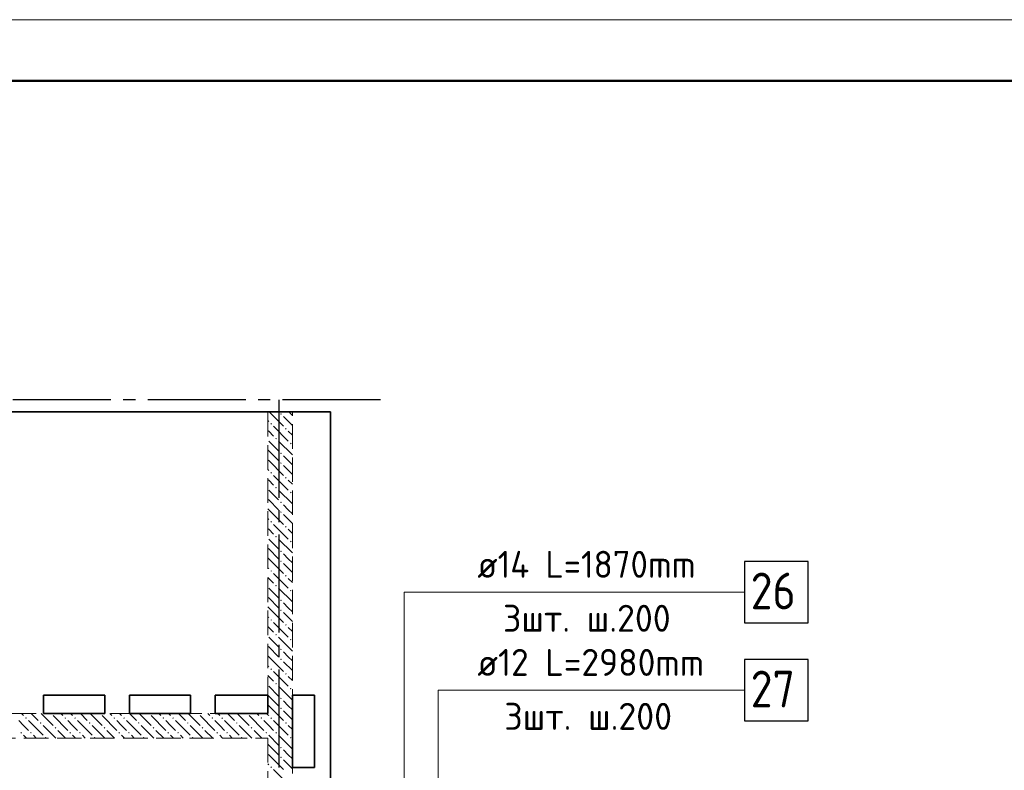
# Model space of a CAD drawing. Header units: millimetres. Extents: x 0 to 64958, y 0 to 42000.
# Tile 30 of 31: x 40565 to 48599, y 35877 to 42000. Entities that reach past the tile are written whole.
import ezdxf

# ---------------------------------------------------------------- set-up
doc = ezdxf.new("R2010")
doc.units = ezdxf.units.MM
doc.linetypes.add('______2', pattern=[270, 200, -70])
doc.linetypes.add('______5', pattern=[1100, 800, -100, 100, -100])
for name, color, linetype, lineweight in [('Standard', 7, 'Continuous', 25), ('ДОП Верх по У', 7, 'Continuous', 25), ('Оси', 40, '______5', 18), ('Позиционная метка номер позиции', 7, 'Continuous', 13)]:
    doc.layers.add(name, color=color, linetype=linetype, lineweight=lineweight)
doc.layers.add('ЖБ Перекрытие верхний уровень', color=7, linetype='Continuous', lineweight=25, true_color=0xe0e0ff)
doc.layers.add('ЖБ Стена верхний уровень', color=7, linetype='Continuous', lineweight=25, true_color=0x006e00)
doc.styles.add('ISOCPEUR', font='txt')

msp = doc.modelspace()

# ---------------------------------------------------------------- hatches: boundary and pattern name
at = {"layer": 'ЖБ Стена верхний уровень', "linetype": 'Continuous', "lineweight": 18, "transparency": 33554687}
for points in [[(42690.5, 38783.1), (42696.9, 38789.6), (42703.4, 38783.1), (42696.9, 38776.6)], [(42610.4, 38703.1), (42616.9, 38709.6), (42623.4, 38703.1), (42616.9, 38696.6)], [(42730.5, 38663.1), (42737, 38669.6), (42743.5, 38663.1), (42737, 38656.6)], [(42650.5, 38583.1), (42657, 38589.6), (42663.5, 38583.1), (42657, 38576.6)], [(42770.5, 38543.1), (42777, 38549.6), (42783.4, 38543.1), (42777, 38536.6)], [(42690.5, 38463.1), (42696.9, 38469.6), (42703.4, 38463.1), (42696.9, 38456.6)], [(42690.5, 38383.1), (42696.9, 38389.6), (42703.4, 38383.1), (42696.9, 38376.6)], [(42610.4, 38303.1), (42616.9, 38309.6), (42623.4, 38303.1), (42616.9, 38296.6)], [(42730.5, 38263.1), (42737, 38269.6), (42743.5, 38263.1), (42737, 38256.6)], [(42650.5, 38183.1), (42657, 38189.6), (42663.5, 38183.1), (42657, 38176.6)], [(42770.5, 38143.1), (42777, 38149.6), (42783.4, 38143.1), (42777, 38136.6)], [(42690.5, 38063.1), (42696.9, 38069.6), (42703.4, 38063.1), (42696.9, 38056.6)], [(42690.5, 37983.1), (42696.9, 37989.6), (42703.4, 37983.1), (42696.9, 37976.6)], [(42610.4, 37903.1), (42616.9, 37909.6), (42623.4, 37903.1), (42616.9, 37896.6)], [(42730.5, 37863.1), (42737, 37869.6), (42743.5, 37863.1), (42737, 37856.6)], [(42650.5, 37783.1), (42657, 37789.6), (42663.5, 37783.1), (42657, 37776.6)], [(42770.5, 37743.1), (42777, 37749.6), (42783.4, 37743.1), (42777, 37736.6)], [(42690.5, 37663.1), (42696.9, 37669.6), (42703.4, 37663.1), (42696.9, 37656.6)], [(42690.5, 37583.1), (42696.9, 37589.6), (42703.4, 37583.1), (42696.9, 37576.6)], [(42610.4, 37503.1), (42616.9, 37509.6), (42623.4, 37503.1), (42616.9, 37496.6)], [(42730.5, 37463.1), (42737, 37469.6), (42743.5, 37463.1), (42737, 37456.6)], [(42650.5, 37383.1), (42657, 37389.6), (42663.5, 37383.1), (42657, 37376.6)], [(42770.5, 37343.1), (42777, 37349.6), (42783.4, 37343.1), (42777, 37336.6)], [(42690.5, 37263.1), (42696.9, 37269.6), (42703.4, 37263.1), (42696.9, 37256.6)], [(42690.5, 37183.1), (42696.9, 37189.6), (42703.4, 37183.1), (42696.9, 37176.6)], [(42610.4, 37103.1), (42616.9, 37109.6), (42623.4, 37103.1), (42616.9, 37096.6)], [(42730.5, 37063.1), (42737, 37069.6), (42743.5, 37063.1), (42737, 37056.6)], [(42650.5, 36983.1), (42657, 36989.6), (42663.5, 36983.1), (42657, 36976.6)], [(42770.5, 36943.1), (42777, 36949.6), (42783.4, 36943.1), (42777, 36936.6)], [(42690.5, 36863.1), (42696.9, 36869.6), (42703.4, 36863.1), (42696.9, 36856.6)], [(42690.5, 36783.1), (42696.9, 36789.6), (42703.4, 36783.1), (42696.9, 36776.6)], [(42610.4, 36703.1), (42616.9, 36709.6), (42623.4, 36703.1), (42616.9, 36696.6)], [(42730.5, 36663.1), (42737, 36669.6), (42743.5, 36663.1), (42737, 36656.6)], [(42650.5, 36583.1), (42657, 36589.6), (42663.5, 36583.1), (42657, 36576.6)], [(42770.5, 36543.1), (42777, 36549.6), (42783.4, 36543.1), (42777, 36536.6)], [(42690.5, 36463.1), (42696.9, 36469.6), (42703.4, 36463.1), (42696.9, 36456.6)], [(40820.3, 36340), (40816.9, 36336.6), (40813.6, 36340)], [(41220.3, 36340), (41216.9, 36336.6), (41213.6, 36340)], [(41620.3, 36340), (41616.9, 36336.6), (41613.6, 36340)], [(42020.3, 36340), (42016.9, 36336.6), (42013.6, 36340)], [(42420.3, 36340), (42416.9, 36336.6), (42413.6, 36340)], [(42690.5, 36383.1), (42696.9, 36389.6), (42703.4, 36383.1), (42696.9, 36376.6)], [(40610.4, 36303.1), (40616.9, 36309.6), (40623.4, 36303.1), (40616.9, 36296.6)], [(40730.5, 36263.1), (40737, 36269.6), (40743.5, 36263.1), (40737, 36256.6)], [(40930.5, 36303.1), (40937, 36309.6), (40943.5, 36303.1), (40937, 36296.6)], [(41010.4, 36303.1), (41016.9, 36309.6), (41023.4, 36303.1), (41016.9, 36296.6)], [(41130.5, 36263.1), (41137, 36269.6), (41143.5, 36263.1), (41137, 36256.6)], [(41330.5, 36303.1), (41337, 36309.6), (41343.5, 36303.1), (41337, 36296.6)], [(41410.4, 36303.1), (41416.9, 36309.6), (41423.4, 36303.1), (41416.9, 36296.6)], [(41530.5, 36263.1), (41537, 36269.6), (41543.5, 36263.1), (41537, 36256.6)], [(41730.5, 36303.1), (41737, 36309.6), (41743.5, 36303.1), (41737, 36296.6)], [(41810.4, 36303.1), (41816.9, 36309.6), (41823.4, 36303.1), (41816.9, 36296.6)], [(41930.5, 36263.1), (41937, 36269.6), (41943.5, 36263.1), (41937, 36256.6)], [(42130.5, 36303.1), (42137, 36309.6), (42143.5, 36303.1), (42137, 36296.6)], [(42210.4, 36303.1), (42216.9, 36309.6), (42223.4, 36303.1), (42216.9, 36296.6)], [(42330.5, 36263.1), (42337, 36269.6), (42343.5, 36263.1), (42337, 36256.6)], [(42530.5, 36303.1), (42537, 36309.6), (42543.5, 36303.1), (42537, 36296.6)], [(42610.4, 36303.1), (42616.9, 36309.6), (42623.4, 36303.1), (42616.9, 36296.6)], [(42730.5, 36263.1), (42737, 36269.6), (42743.5, 36263.1), (42737, 36256.6)], [(40570.5, 36183.1), (40577, 36189.6), (40583.4, 36183.1), (40577, 36176.6)], [(40650.5, 36183.1), (40657, 36189.6), (40663.5, 36183.1), (40657, 36176.6)], [(40850.5, 36223.1), (40857, 36229.6), (40863.5, 36223.1), (40857, 36216.6)], [(40970.5, 36183.1), (40977, 36189.6), (40983.4, 36183.1), (40977, 36176.6)], [(41050.5, 36183.1), (41057, 36189.6), (41063.5, 36183.1), (41057, 36176.6)], [(41250.5, 36223.1), (41257, 36229.6), (41263.5, 36223.1), (41257, 36216.6)], [(41370.5, 36183.1), (41377, 36189.6), (41383.4, 36183.1), (41377, 36176.6)], [(41450.5, 36183.1), (41457, 36189.6), (41463.5, 36183.1), (41457, 36176.6)], [(41650.5, 36223.1), (41657, 36229.6), (41663.5, 36223.1), (41657, 36216.6)], [(41770.5, 36183.1), (41777, 36189.6), (41783.4, 36183.1), (41777, 36176.6)], [(41850.5, 36183.1), (41857, 36189.6), (41863.5, 36183.1), (41857, 36176.6)], [(42050.5, 36223.1), (42057, 36229.6), (42063.5, 36223.1), (42057, 36216.6)], [(42170.5, 36183.1), (42177, 36189.6), (42183.4, 36183.1), (42177, 36176.6)], [(42250.5, 36183.1), (42257, 36189.6), (42263.5, 36183.1), (42257, 36176.6)], [(42450.5, 36223.1), (42457, 36229.6), (42463.5, 36223.1), (42457, 36216.6)], [(42570.5, 36183.1), (42577, 36189.6), (42583.4, 36183.1), (42577, 36176.6)], [(42650.5, 36183.1), (42657, 36189.6), (42663.5, 36183.1), (42657, 36176.6)], [(40770.5, 36143.1), (40777, 36149.6), (40783.4, 36143.1), (40780.3, 36140), (40773.6, 36140)], [(41170.5, 36143.1), (41177, 36149.6), (41183.4, 36143.1), (41180.3, 36140), (41173.6, 36140)], [(41570.5, 36143.1), (41577, 36149.6), (41583.4, 36143.1), (41580.3, 36140), (41573.6, 36140)], [(41970.5, 36143.1), (41977, 36149.6), (41983.4, 36143.1), (41980.3, 36140), (41973.6, 36140)], [(42370.5, 36143.1), (42377, 36149.6), (42383.4, 36143.1), (42380.3, 36140), (42373.6, 36140)], [(42690.5, 36063.1), (42696.9, 36069.6), (42703.4, 36063.1), (42696.9, 36056.6)], [(42770.5, 36143.1), (42777, 36149.6), (42783.4, 36143.1), (42777, 36136.6)], [(42690.5, 35983.1), (42696.9, 35989.6), (42703.4, 35983.1), (42696.9, 35976.6)], [(42610.4, 35903.1), (42616.9, 35909.6), (42623.4, 35903.1), (42616.9, 35896.6)]]:
    msp.add_hatch(color=7, dxfattribs=at).paths.add_polyline_path(points, flags=16)

# ---------------------------------------------------------------- linework, layer by layer
at = {"layer": 'Standard', "color": 7, "linetype": 'Continuous', "lineweight": 13, "transparency": 33554687}
msp.add_lwpolyline([(0, 0), (59400, 0), (59400, 42000), (0, 42000), (0, 0)], close=True, dxfattribs=at)
at = {"layer": 'Standard', "color": 7, "linetype": 'Continuous', "lineweight": 50, "transparency": 33554687}
msp.add_lwpolyline([(2000, 41500), (58900, 41500), (58900, 500), (2000, 500), (2000, 41500)], close=True, dxfattribs=at)
at = {"layer": 'ДОП Верх по У', "color": 7, "linetype": 'Continuous', "lineweight": 13, "transparency": 33554687}
for p, q in [((44279.1, 37330), (46343.1, 37330)), ((44279.1, 36530), (46365.1, 36530))]:
    msp.add_line(p, q, dxfattribs=at)
at = {"layer": 'ДОП Верх по У', "color": 7, "linetype": 'Continuous', "lineweight": 25, "transparency": 33554687}
for points in [[(46479.1, 37080), (46999.1, 37080), (46999.1, 37580), (46479.1, 37580), (46479.1, 37080)], [(46479.1, 36280), (46999.1, 36280), (46999.1, 36780), (46479.1, 36780), (46479.1, 36280)]]:
    msp.add_lwpolyline(points, dxfattribs=at)
at = {"layer": 'ЖБ Перекрытие верхний уровень', "color": 7, "linetype": 'Continuous', "lineweight": 35, "transparency": 33554687}
for p, q in [((43100, 38800), (34420, 38800)), ((43100, 34830), (43100, 38800)), ((40760, 36340), (40760, 36490)), ((40760, 36490), (41260, 36490)), ((41260, 36490), (41260, 36340)), ((41460, 36340), (41460, 36490)), ((41460, 36490), (41960, 36490)), ((41960, 36490), (41960, 36340)), ((42160, 36340), (42160, 36490)), ((42160, 36490), (42590, 36490)), ((42590, 36490), (42590, 36340)), ((42790, 35900), (42790, 36490)), ((42790, 36490), (42970, 36490)), ((42970, 36490), (42970, 35900)), ((41260, 36340), (40760, 36340)), ((41960, 36340), (41460, 36340)), ((42590, 36340), (42160, 36340)), ((42970, 35900), (42790, 35900))]:
    msp.add_line(p, q, dxfattribs=at)
at = {"layer": 'ЖБ Стена верхний уровень', "color": 251, "linetype": '______2', "lineweight": 13, "true_color": 0x656565, "transparency": 33554687}
for p, q in [((42590, 38800), (42590, 36340)), ((42790, 38800), (42590, 38800)), ((42790, 36340), (42790, 38800)), ((42590, 36340), (40060, 36340)), ((42790, 34500), (42790, 36340)), ((40060, 36140), (42590, 36140)), ((42590, 36140), (42590, 34500))]:
    msp.add_line(p, q, dxfattribs=at)
at = {"layer": 'ЖБ Стена верхний уровень', "color": 9, "linetype": 'Continuous', "lineweight": 18, "true_color": 0xc7c7c7, "transparency": 33554687}
for p, q in [((42590, 38730.1), (42596.9, 38723.1)), ((42600.1, 38800), (42716.9, 38683.1)), ((42716.9, 38763.1), (42790, 38690.1)), ((42790, 38770.1), (42760.1, 38800)), ((42596.9, 38643.1), (42590, 38650.1)), ((42637, 38603.1), (42596.9, 38643.1)), ((42637, 38683.1), (42757, 38563.1)), ((42757, 38643.1), (42790, 38610.1)), ((42596.9, 38563.1), (42677, 38483.1)), ((42677, 38563.1), (42790, 38450.1)), ((42596.9, 38483.1), (42590, 38490.1)), ((42596.9, 38483.1), (42677, 38403.1)), ((42590, 38410.1), (42596.9, 38403.1)), ((42596.9, 38403.1), (42716.9, 38283.1)), ((42757, 38403.1), (42716.9, 38443.1)), ((42790, 38370.1), (42757, 38403.1)), ((42590, 38330.1), (42596.9, 38323.1)), ((42716.9, 38363.1), (42790, 38290.1)), ((42596.9, 38243.1), (42590, 38250.1)), ((42637, 38203.1), (42596.9, 38243.1)), ((42637, 38283.1), (42757, 38163.1)), ((42757, 38243.1), (42790, 38210.1)), ((42596.9, 38163.1), (42677, 38083.1)), ((42677, 38163.1), (42790, 38050.1)), ((42596.9, 38083.1), (42590, 38090.1)), ((42596.9, 38083.1), (42677, 38003.1)), ((42590, 38010.1), (42596.9, 38003.1)), ((42596.9, 38003.1), (42716.9, 37883.1)), ((42757, 38003.1), (42716.9, 38043.1)), ((42790, 37970.1), (42757, 38003.1)), ((42590, 37930.1), (42596.9, 37923.1)), ((42716.9, 37963.1), (42790, 37890.1)), ((42596.9, 37843.1), (42590, 37850.1)), ((42637, 37803.1), (42596.9, 37843.1)), ((42637, 37883.1), (42757, 37763.1)), ((42757, 37843.1), (42790, 37810.1)), ((42596.9, 37763.1), (42677, 37683.1)), ((42677, 37763.1), (42790, 37650.1)), ((42596.9, 37683.1), (42590, 37690.1)), ((42596.9, 37683.1), (42677, 37603.1)), ((42590, 37610.1), (42596.9, 37603.1)), ((42596.9, 37603.1), (42716.9, 37483.1)), ((42757, 37603.1), (42716.9, 37643.1)), ((42790, 37570.1), (42757, 37603.1)), ((42590, 37530.1), (42596.9, 37523.1)), ((42716.9, 37563.1), (42790, 37490.1)), ((42596.9, 37443.1), (42590, 37450.1)), ((42637, 37403.1), (42596.9, 37443.1)), ((42637, 37483.1), (42757, 37363.1)), ((42757, 37443.1), (42790, 37410.1)), ((42596.9, 37363.1), (42677, 37283.1)), ((42677, 37363.1), (42790, 37250.1)), ((42596.9, 37283.1), (42590, 37290.1)), ((42596.9, 37283.1), (42677, 37203.1)), ((42590, 37210.1), (42596.9, 37203.1)), ((42596.9, 37203.1), (42716.9, 37083.1)), ((42757, 37203.1), (42716.9, 37243.1)), ((42790, 37170.1), (42757, 37203.1)), ((42590, 37130.1), (42596.9, 37123.1)), ((42716.9, 37163.1), (42790, 37090.1)), ((42596.9, 37043.1), (42590, 37050.1)), ((42637, 37003.1), (42596.9, 37043.1)), ((42637, 37083.1), (42757, 36963.1)), ((42757, 37043.1), (42790, 37010.1)), ((42596.9, 36963.1), (42677, 36883.1)), ((42677, 36963.1), (42790, 36850.1)), ((42596.9, 36883.1), (42590, 36890.1)), ((42596.9, 36883.1), (42677, 36803.1)), ((42590, 36810.1), (42596.9, 36803.1)), ((42596.9, 36803.1), (42716.9, 36683.1)), ((42757, 36803.1), (42716.9, 36843.1)), ((42790, 36770.1), (42757, 36803.1)), ((42590, 36730.1), (42596.9, 36723.1)), ((42716.9, 36763.1), (42790, 36690.1)), ((42596.9, 36643.1), (42590, 36650.1)), ((42637, 36603.1), (42596.9, 36643.1)), ((42637, 36683.1), (42757, 36563.1)), ((42757, 36643.1), (42790, 36610.1)), ((42596.9, 36563.1), (42677, 36483.1)), ((42677, 36563.1), (42790, 36450.1)), ((42596.9, 36483.1), (42590, 36490.1)), ((42596.9, 36483.1), (42677, 36403.1)), ((42590, 36410.1), (42596.9, 36403.1)), ((42596.9, 36403.1), (42660.1, 36340)), ((42757, 36403.1), (42716.9, 36443.1)), ((42790, 36370.1), (42757, 36403.1)), ((40580.1, 36340), (40596.9, 36323.1)), ((40660.1, 36340), (40716.9, 36283.1)), ((40740.1, 36340), (40837, 36243.1)), ((40837, 36323.1), (40957, 36203.1)), ((40900.1, 36340), (40916.9, 36323.1)), ((40980.1, 36340), (40996.9, 36323.1)), ((41060.1, 36340), (41116.9, 36283.1)), ((41140.1, 36340), (41237, 36243.1)), ((41237, 36323.1), (41357, 36203.1)), ((41300.1, 36340), (41316.9, 36323.1)), ((41380.1, 36340), (41396.9, 36323.1)), ((41460.1, 36340), (41516.9, 36283.1)), ((41540.1, 36340), (41637, 36243.1)), ((41637, 36323.1), (41757, 36203.1)), ((41700.1, 36340), (41716.9, 36323.1)), ((41780.1, 36340), (41796.9, 36323.1)), ((41860.1, 36340), (41916.9, 36283.1)), ((41940.1, 36340), (42037, 36243.1)), ((42037, 36323.1), (42157, 36203.1)), ((42100.1, 36340), (42116.9, 36323.1)), ((42180.1, 36340), (42196.9, 36323.1)), ((42260.1, 36340), (42316.9, 36283.1)), ((42340.1, 36340), (42437, 36243.1)), ((42437, 36323.1), (42557, 36203.1)), ((42500.1, 36340), (42516.9, 36323.1)), ((42580.1, 36340), (42590, 36330.1)), ((42590, 36330.1), (42596.9, 36323.1)), ((42660.1, 36340), (42716.9, 36283.1)), ((42716.9, 36363.1), (42740.1, 36340)), ((42740.1, 36340), (42790, 36290.1)), ((40596.9, 36243.1), (40557, 36283.1)), ((40637, 36203.1), (40596.9, 36243.1)), ((40637, 36283.1), (40757, 36163.1)), ((40757, 36243.1), (40860.1, 36140)), ((40996.9, 36243.1), (40957, 36283.1)), ((41037, 36203.1), (40996.9, 36243.1)), ((41037, 36283.1), (41157, 36163.1)), ((41157, 36243.1), (41260.1, 36140)), ((41396.9, 36243.1), (41357, 36283.1)), ((41437, 36203.1), (41396.9, 36243.1)), ((41437, 36283.1), (41557, 36163.1)), ((41557, 36243.1), (41660.1, 36140)), ((41796.9, 36243.1), (41757, 36283.1)), ((41837, 36203.1), (41796.9, 36243.1)), ((41837, 36283.1), (41957, 36163.1)), ((41957, 36243.1), (42060.1, 36140)), ((42196.9, 36243.1), (42157, 36283.1)), ((42237, 36203.1), (42196.9, 36243.1)), ((42237, 36283.1), (42357, 36163.1)), ((42357, 36243.1), (42460.1, 36140)), ((42590, 36250.1), (42557, 36283.1)), ((42596.9, 36243.1), (42590, 36250.1)), ((42637, 36203.1), (42596.9, 36243.1)), ((42637, 36283.1), (42757, 36163.1)), ((42757, 36243.1), (42790, 36210.1)), ((40596.9, 36163.1), (40620.1, 36140)), ((40677, 36163.1), (40700.1, 36140)), ((40940.1, 36140), (40877, 36203.1)), ((40996.9, 36163.1), (41020.1, 36140)), ((41077, 36163.1), (41100.1, 36140)), ((41340.1, 36140), (41277, 36203.1)), ((41396.9, 36163.1), (41420.1, 36140)), ((41477, 36163.1), (41500.1, 36140)), ((41740.1, 36140), (41677, 36203.1)), ((41796.9, 36163.1), (41820.1, 36140)), ((41877, 36163.1), (41900.1, 36140)), ((42140.1, 36140), (42077, 36203.1)), ((42196.9, 36163.1), (42220.1, 36140)), ((42277, 36163.1), (42300.1, 36140)), ((42540.1, 36140), (42477, 36203.1)), ((42596.9, 36163.1), (42677, 36083.1)), ((42677, 36163.1), (42790, 36050.1)), ((42596.9, 36083.1), (42590, 36090.1)), ((42596.9, 36083.1), (42677, 36003.1)), ((42590, 36010.1), (42596.9, 36003.1)), ((42596.9, 36003.1), (42716.9, 35883.1)), ((42757, 36003.1), (42716.9, 36043.1)), ((42790, 35970.1), (42757, 36003.1)), ((42590, 35930.1), (42596.9, 35923.1)), ((42716.9, 35963.1), (42790, 35890.1)), ((42637, 35883.1), (42757, 35763.1))]:
    msp.add_line(p, q, dxfattribs=at)
at = {"layer": 'Оси', "color": 8, "linetype": '______5', "lineweight": -3, "transparency": 33554687}
for p, q in [((43510, 38900), (4600, 38900)), ((42680, 38900), (42680, 15270))]:
    msp.add_line(p, q, dxfattribs=at)
at = {"layer": 'Позиционная метка номер позиции', "color": 7, "linetype": 'Continuous', "lineweight": 13, "transparency": 33554687}
for points in [[(42975, 31581), (43703.3, 32309.3), (43703.3, 37330), (46479.1, 37330)], [(42975, 29879), (43979.1, 30883.1), (43979.1, 36530), (46479.1, 36530)]]:
    msp.add_lwpolyline(points, dxfattribs=at)

# ---------------------------------------------------------------- texts
at = {"layer": 'ДОП Верх по У', "color": 7, "linetype": 'Continuous', "lineweight": 13, "transparency": 33554687, "attachment_point": 7, "style": 'ISOCPEUR'}
for s, insert, char_height, width in [('\\W0.94;ø14 L=1870mm ', (44299.1, 37447.3), 220, 2126.488), ('\\W0.87;26', (46529.1, 37190), 300, 550.811), ('\\W0.97;3шт. ш.200 ', (44508.1, 37007.3), 220, 1712.324), ('\\W0.96;ø12 L=2980mm ', (44299.1, 36647.3), 220, 2150.516), ('\\W0.87;27', (46529.1, 36390), 300, 550.811), ('\\W0.97;3шт. ш.200 ', (44519.1, 36207.3), 220, 1712.337)]:
    msp.add_mtext(s, dxfattribs=dict(at, insert=insert, char_height=char_height, width=width))

doc.saveas('drawing.dxf')
